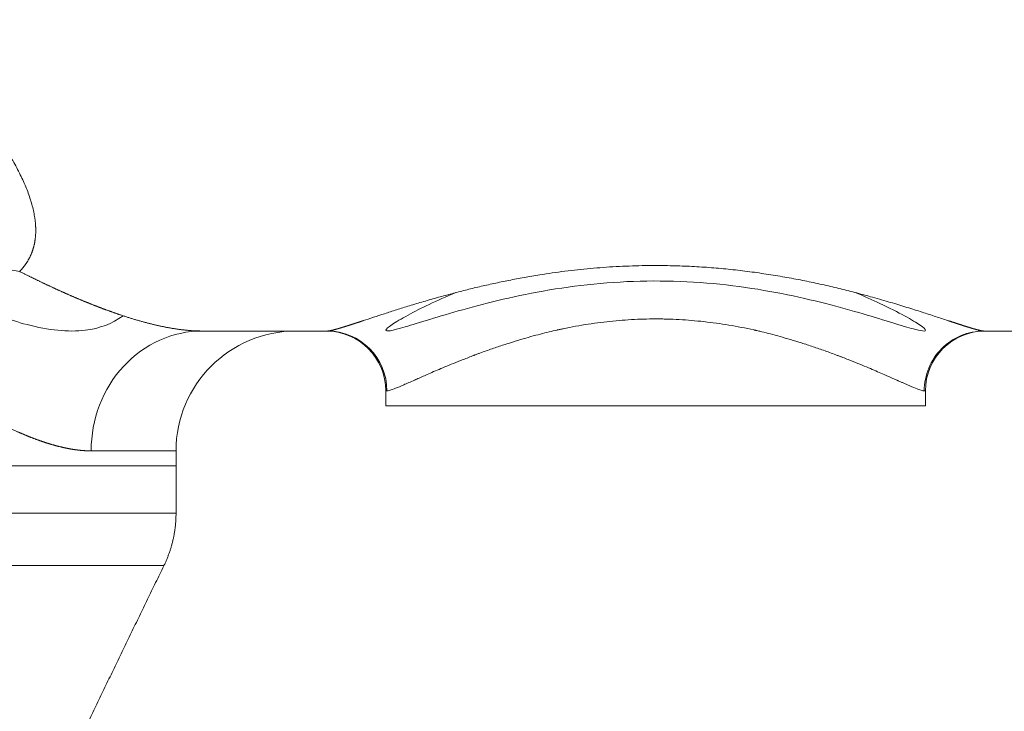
# Model space of a CAD drawing. Header units: millimetres. Extents: x 176 to 9387, y -11044 to -3322.
# Tile 172 of 256: x 8384 to 8450, y -10397 to -10351. Entities that reach past the tile are written whole.
import ezdxf

# ---------------------------------------------------------------- set-up
doc = ezdxf.new("R2010")
doc.units = ezdxf.units.MM
doc.header["$LTSCALE"] = 0.3175
doc.layers.add('1轮廓实线层', color=7, linetype='Continuous', lineweight=18)

msp = doc.modelspace()

# ---------------------------------------------------------------- linework, layer by layer
at = {"layer": '1轮廓实线层'}
for p, q in [((8404.9474, -10371.87988), (8396.60273, -10371.87988)), ((8396.60342, -10371.87988), (8404.94759, -10371.87988)), ((8448.76459, -10371.87988), (8455.35631, -10371.87988)), ((8455.35631, -10371.87988), (8448.76521, -10371.87988)), ((8408.93084, -10375.87988), (8408.85631, -10375.87988)), ((8408.85631, -10375.87988), (8408.85631, -10376.87988)), ((8444.85631, -10375.87988), (8444.78177, -10375.87988)), ((8444.85631, -10375.87988), (8444.85631, -10376.87988)), ((8444.85631, -10376.87988), (8408.85631, -10376.87988)), ((8394.85631, -10379.87988), (8389.19131, -10379.87988)), ((8394.85631, -10380.87988), (8394.85631, -10379.87988)), ((8394.85631, -10380.87988), (8377.2314, -10380.87988)), ((8394.85631, -10384.03331), (8394.85631, -10380.87988))]:
    msp.add_line(p, q, dxfattribs=at)
for centre, radius, start, end in [((8402.85631, -10379.87988), 8, 90, 180), ((8404.85631, -10375.87988), 4, 0, 90), ((8448.85631, -10375.87988), 4, 90, 180)]:
    msp.add_arc(centre, radius, start, end, dxfattribs=at)
for centre, major_axis, ratio, start_param, end_param in [((8396.60273, -10379.87988), (0, 8), 0.92642857, 0, 1.57079633), ((8404.9474, -10375.87988), (0, -4), 0.9958592, 1.57079633, 3.14159265), ((8448.76521, -10375.87988), (0, -4), 0.9958592, 3.14159265, 4.71238898)]:
    msp.add_ellipse(centre, major_axis=major_axis, ratio=ratio, start_param=start_param, end_param=end_param, dxfattribs=at)
for points, knots in [([(8374.85964, -10351.10192), (8374.87827, -10351.11354), (8374.91556, -10351.13681), (8374.97135, -10351.17192), (8375.02709, -10351.20721), (8375.08275, -10351.2427), (8375.13836, -10351.27839), (8375.19389, -10351.31427), (8375.24936, -10351.35034), (8375.30477, -10351.38661), (8375.36011, -10351.42307), (8375.41538, -10351.45972), (8375.47059, -10351.49657), (8375.52574, -10351.5336), (8375.58081, -10351.57083), (8375.63583, -10351.60825), (8375.69077, -10351.64585), (8375.74565, -10351.68365), (8375.80047, -10351.72164), (8375.85522, -10351.75982), (8375.9099, -10351.79818), (8375.96452, -10351.83673), (8376.01908, -10351.87547), (8376.07357, -10351.9144), (8376.12799, -10351.95352), (8376.18235, -10351.99282), (8376.23664, -10352.0323), (8376.29086, -10352.07197), (8376.34502, -10352.11183), (8376.39912, -10352.15187), (8376.45315, -10352.19209), (8376.50711, -10352.2325), (8376.56101, -10352.27309), (8376.61484, -10352.31386), (8376.66861, -10352.35482), (8376.72231, -10352.39596), (8376.77595, -10352.43727), (8376.82952, -10352.47877), (8376.88302, -10352.52045), (8376.93646, -10352.5623), (8376.98984, -10352.60434), (8377.04315, -10352.64655), (8377.09639, -10352.68894), (8377.14957, -10352.73151), (8377.20268, -10352.77425), (8377.25573, -10352.81717), (8377.30871, -10352.86027), (8377.36162, -10352.90354), (8377.41447, -10352.94699), (8377.46726, -10352.99061), (8377.51998, -10353.0344), (8377.57263, -10353.07836), (8377.62522, -10353.1225), (8377.67774, -10353.16681), (8377.7302, -10353.21129), (8377.78259, -10353.25594), (8377.83492, -10353.30076), (8377.88718, -10353.34575), (8377.93937, -10353.3909), (8377.9915, -10353.43623), (8378.04356, -10353.48172), (8378.09556, -10353.52738), (8378.1475, -10353.57321), (8378.19936, -10353.6192), (8378.25116, -10353.66535), (8378.3029, -10353.71167), (8378.35457, -10353.75815), (8378.40618, -10353.8048), (8378.45772, -10353.85161), (8378.50919, -10353.89858), (8378.5606, -10353.94571), (8378.61194, -10353.993), (8378.66322, -10354.04045), (8378.71443, -10354.08806), (8378.76558, -10354.13583), (8378.81666, -10354.18375), (8378.86768, -10354.23183), (8378.91863, -10354.28007), (8378.96951, -10354.32847), (8379.02033, -10354.37701), (8379.07108, -10354.42572), (8379.12177, -10354.47457), (8379.17239, -10354.52358), (8379.22295, -10354.57274), (8379.27344, -10354.62205), (8379.32387, -10354.67151), (8379.37423, -10354.72112), (8379.42452, -10354.77089), (8379.47475, -10354.82079), (8379.52491, -10354.87085), (8379.57501, -10354.92105), (8379.62505, -10354.9714), (8379.67501, -10355.02189), (8379.72491, -10355.07253), (8379.77475, -10355.12331), (8379.82452, -10355.17424), (8379.87423, -10355.2253), (8380.15584, -10355.5158), (8380.65353, -10356.04662), (8381.33391, -10356.82112), (8381.96807, -10357.59386), (8382.55598, -10358.36354), (8383.09759, -10359.12878), (8383.53643, -10359.80141), (8383.88684, -10360.37938), (8384.16076, -10360.86246), (8384.40924, -10361.33467), (8384.63225, -10361.79599), (8384.82979, -10362.2464), (8385.00187, -10362.68589), (8385.14848, -10363.11447), (8385.26961, -10363.53212), (8385.36526, -10363.93885), (8385.41622, -10364.2263), (8385.44095, -10364.40095), (8385.44962, -10364.46709), (8385.45752, -10364.53282), (8385.46467, -10364.59815), (8385.47105, -10364.66307), (8385.47668, -10364.72758), (8385.48154, -10364.79169), (8385.48565, -10364.8554), (8385.489, -10364.91871), (8385.49158, -10364.98162), (8385.49341, -10365.04413), (8385.49447, -10365.10624), (8385.49478, -10365.16796), (8385.49433, -10365.22928), (8385.49311, -10365.29021), (8385.49114, -10365.35075), (8385.48841, -10365.41089), (8385.48491, -10365.47065), (8385.48066, -10365.53002), (8385.47565, -10365.589), (8385.46988, -10365.6476), (8385.46334, -10365.70581), (8385.45605, -10365.76364), (8385.448, -10365.82108), (8385.43919, -10365.87815), (8385.42961, -10365.93483), (8385.41928, -10365.99114), (8385.40819, -10366.04707), (8385.39634, -10366.10263), (8385.38373, -10366.15781), (8385.37036, -10366.21262), (8385.35622, -10366.26706), (8385.34133, -10366.32113), (8385.32568, -10366.37483), (8385.30927, -10366.42816), (8385.2921, -10366.48113), (8385.27417, -10366.53373), (8385.25548, -10366.58597), (8385.23603, -10366.63784), (8385.21582, -10366.68936), (8385.19485, -10366.74052), (8385.17312, -10366.79131), (8385.15063, -10366.84175), (8385.12738, -10366.89184), (8385.10337, -10366.94157), (8385.0786, -10366.99095), (8385.05307, -10367.03998), (8385.02678, -10367.08866), (8384.99973, -10367.13699), (8384.97192, -10367.18497), (8384.94335, -10367.23261), (8384.91402, -10367.27991), (8384.88394, -10367.32686), (8384.85309, -10367.37346), (8384.82148, -10367.41973), (8384.78911, -10367.46566), (8384.75598, -10367.51125), (8384.72209, -10367.55651), (8384.68745, -10367.60143), (8384.65204, -10367.64602), (8384.61587, -10367.69028), (8384.57894, -10367.7342), (8384.54126, -10367.7778), (8384.5028, -10367.82106), (8384.46363, -10367.86403), (8384.43689, -10367.89238), (8384.42352, -10367.90656)], [0, 0, 0, 0, 0.00241378, 0.0048307, 0.00725079, 0.00967408, 0.0121006, 0.01453038, 0.01696344, 0.01939982, 0.02183954, 0.02428262, 0.02672911, 0.02917902, 0.03163238, 0.03408923, 0.03654958, 0.03901347, 0.04148092, 0.04395196, 0.04642662, 0.04890492, 0.05138689, 0.05387256, 0.05636195, 0.05885509, 0.06135201, 0.06385273, 0.06635728, 0.06886569, 0.07137797, 0.07389416, 0.07641428, 0.07893836, 0.08146642, 0.08399849, 0.08653459, 0.08907475, 0.09161899, 0.09416734, 0.09671982, 0.09927646, 0.10183727, 0.1044023, 0.10697155, 0.10954505, 0.11212283, 0.11470491, 0.11729132, 0.11988207, 0.1224772, 0.12507672, 0.12768065, 0.13028903, 0.13290187, 0.1355192, 0.13814104, 0.14076741, 0.14339833, 0.14603384, 0.14867394, 0.15131866, 0.15396802, 0.15662205, 0.15928077, 0.16194419, 0.16461235, 0.16728525, 0.16996293, 0.17264541, 0.17533269, 0.17802482, 0.1807218, 0.18342366, 0.18613042, 0.1888421, 0.19155871, 0.19428029, 0.19700684, 0.1997384, 0.20247498, 0.20521659, 0.20796327, 0.21071502, 0.21347188, 0.21623385, 0.21900096, 0.22177323, 0.22455067, 0.22733331, 0.23012116, 0.23291424, 0.23571258, 0.23851618, 0.24132508, 0.24413928, 0.2469588, 0.24978367, 0.29221723, 0.33418807, 0.37576348, 0.41701265, 0.45800645, 0.49881706, 0.52552006, 0.55177899, 0.57761777, 0.60306147, 0.62813639, 0.65286995, 0.67729078, 0.70142857, 0.72531411, 0.74897914, 0.75300661, 0.75702321, 0.7610291, 0.76502445, 0.76900942, 0.7729842, 0.77694896, 0.78090386, 0.78484909, 0.78878483, 0.79271125, 0.79662853, 0.80053686, 0.80443641, 0.80832738, 0.81220994, 0.81608428, 0.81995059, 0.82380906, 0.82765987, 0.83150323, 0.83533932, 0.83916832, 0.84299045, 0.84680589, 0.85061484, 0.8544175, 0.85821406, 0.86200472, 0.86578969, 0.86956916, 0.87334334, 0.87711243, 0.88087663, 0.88463615, 0.88839119, 0.89214196, 0.89588866, 0.89963151, 0.90337071, 0.90710646, 0.91083898, 0.91456848, 0.91829517, 0.92201925, 0.92574095, 0.92946046, 0.933178, 0.93689379, 0.94060804, 0.94432095, 0.94803275, 0.95174364, 0.95545384, 0.95916356, 0.96287302, 0.96658243, 0.970292, 0.97400194, 0.97771248, 0.98142382, 0.98513617, 0.98884975, 0.99256478, 0.99628145, 1, 1, 1, 1]), ([(8384.42352, -10367.90656), (8384.44974, -10367.91983), (8384.50217, -10367.94635), (8384.58063, -10367.98591), (8384.65892, -10368.02527), (8384.737, -10368.06442), (8384.8149, -10368.10336), (8384.8926, -10368.1421), (8384.97011, -10368.18062), (8385.04743, -10368.21894), (8385.12456, -10368.25705), (8385.20149, -10368.29496), (8385.27824, -10368.33265), (8385.35479, -10368.37014), (8385.43114, -10368.40743), (8385.50731, -10368.4445), (8385.58328, -10368.48137), (8385.65906, -10368.51803), (8385.73465, -10368.55448), (8385.81005, -10368.59073), (8385.88525, -10368.62677), (8385.96027, -10368.6626), (8386.03509, -10368.69823), (8386.10971, -10368.73365), (8386.18415, -10368.76886), (8386.25839, -10368.80387), (8386.33244, -10368.83867), (8386.4063, -10368.87327), (8386.47997, -10368.90765), (8386.55344, -10368.94184), (8386.62673, -10368.97581), (8386.69982, -10369.00958), (8386.77271, -10369.04315), (8386.84542, -10369.07651), (8386.91793, -10369.10966), (8386.99025, -10369.14261), (8387.06238, -10369.17535), (8387.13432, -10369.20789), (8387.20606, -10369.24022), (8387.27761, -10369.27235), (8387.34897, -10369.30427), (8387.42014, -10369.33599), (8387.49112, -10369.3675), (8387.5619, -10369.39881), (8387.63249, -10369.42991), (8387.70289, -10369.46081), (8387.77309, -10369.4915), (8387.84311, -10369.52199), (8387.91293, -10369.55228), (8387.98256, -10369.58236), (8388.052, -10369.61224), (8388.12124, -10369.64191), (8388.19029, -10369.67138), (8388.25916, -10369.70065), (8388.32782, -10369.72971), (8388.3963, -10369.75857), (8388.46458, -10369.78723), (8388.53268, -10369.81568), (8388.60058, -10369.84393), (8388.66828, -10369.87198), (8388.7358, -10369.89983), (8388.80312, -10369.92747), (8388.87025, -10369.95491), (8388.93719, -10369.98215), (8389.00393, -10370.00918), (8389.07049, -10370.03602), (8389.13685, -10370.06265), (8389.20302, -10370.08908), (8389.269, -10370.11531), (8389.33478, -10370.14134), (8389.40037, -10370.16716), (8389.46577, -10370.19279), (8389.53098, -10370.21821), (8389.596, -10370.24344), (8389.66082, -10370.26846), (8389.72545, -10370.29328), (8389.78989, -10370.3179), (8389.85414, -10370.34232), (8389.91819, -10370.36654), (8389.98206, -10370.39056), (8390.04573, -10370.41438), (8390.10921, -10370.438), (8390.17249, -10370.46143), (8390.23558, -10370.48465), (8390.29849, -10370.50767), (8390.36119, -10370.53049), (8390.42371, -10370.55312), (8390.48604, -10370.57555), (8390.54817, -10370.59777), (8390.61011, -10370.6198), (8390.67186, -10370.64163), (8390.73341, -10370.66327), (8390.79478, -10370.6847), (8390.85595, -10370.70594), (8390.91693, -10370.72698), (8390.97771, -10370.74782), (8391.03831, -10370.76846), (8391.1157, -10370.79466), (8391.20971, -10370.8262), (8391.32014, -10370.86278), (8391.43001, -10370.89873), (8391.53931, -10370.93403), (8391.64805, -10370.96869), (8391.75622, -10371.00271), (8391.86382, -10371.03609), (8391.97086, -10371.06882), (8392.07734, -10371.10091), (8392.18325, -10371.13235), (8392.2886, -10371.16315), (8392.39338, -10371.19331), (8392.4976, -10371.22282), (8392.60125, -10371.25168), (8392.70434, -10371.2799), (8392.80686, -10371.30747), (8392.90882, -10371.3344), (8393.01021, -10371.36068), (8393.11104, -10371.38631), (8393.21131, -10371.4113), (8393.311, -10371.43564), (8393.41014, -10371.45933), (8393.50871, -10371.48237), (8393.60671, -10371.50476), (8393.70415, -10371.52651), (8393.80102, -10371.54761), (8393.89733, -10371.56806), (8393.99308, -10371.58786), (8394.08826, -10371.60702), (8394.18287, -10371.62552), (8394.27692, -10371.64338), (8394.37041, -10371.66058), (8394.46333, -10371.67714), (8394.55569, -10371.69305), (8394.64748, -10371.70831), (8394.7387, -10371.72291), (8394.82936, -10371.73687), (8394.91946, -10371.75018), (8395.00899, -10371.76284), (8395.09796, -10371.77485), (8395.18636, -10371.78621), (8395.2742, -10371.79693), (8395.36147, -10371.80699), (8395.44818, -10371.8164), (8395.53432, -10371.82516), (8395.6199, -10371.83327), (8395.70491, -10371.84074), (8395.78936, -10371.84755), (8395.87324, -10371.85371), (8395.95656, -10371.85923), (8396.03931, -10371.8641), (8396.1215, -10371.86831), (8396.20312, -10371.87188), (8396.28418, -10371.8748), (8396.36468, -10371.87707), (8396.4446, -10371.87868), (8396.52399, -10371.87969), (8396.5765, -10371.87982), (8396.60273, -10371.87988)], [0, 0, 0, 0, 0.00555012, 0.01109302, 0.01662871, 0.0221572, 0.02767849, 0.0331926, 0.03869951, 0.04419924, 0.0496918, 0.05517719, 0.06065541, 0.06612647, 0.07159038, 0.07704714, 0.08249676, 0.08793924, 0.09337459, 0.09880281, 0.10422392, 0.10963791, 0.11504479, 0.12044457, 0.12583725, 0.13122285, 0.13660135, 0.14197278, 0.14733713, 0.15269442, 0.15804465, 0.16338782, 0.16872394, 0.17405301, 0.17937505, 0.18469006, 0.18999804, 0.195299, 0.20059295, 0.2058799, 0.21115984, 0.21643278, 0.22169874, 0.22695772, 0.23220972, 0.23745475, 0.24269282, 0.24792393, 0.25314808, 0.2583653, 0.26357558, 0.26877892, 0.27397534, 0.27916485, 0.28434744, 0.28952312, 0.29469191, 0.2998538, 0.30500881, 0.31015694, 0.3152982, 0.32043259, 0.32556013, 0.33068081, 0.33579464, 0.34090164, 0.34600181, 0.35109515, 0.35618167, 0.36126139, 0.3663343, 0.37140041, 0.37645973, 0.38151227, 0.38655804, 0.39159703, 0.39662927, 0.40165475, 0.40667348, 0.41168548, 0.41669074, 0.42168927, 0.42668109, 0.43166619, 0.4366446, 0.4416163, 0.44658132, 0.45153966, 0.45649132, 0.46143632, 0.46637465, 0.47130634, 0.47623139, 0.48114979, 0.48606157, 0.49096673, 0.49586528, 0.50075722, 0.50977016, 0.51876789, 0.52775046, 0.53671793, 0.54567034, 0.55460774, 0.56353019, 0.57243773, 0.58133041, 0.59020828, 0.5990714, 0.60791982, 0.61675359, 0.62557276, 0.63437738, 0.64316751, 0.6519432, 0.6607045, 0.66945146, 0.67818415, 0.6869026, 0.69560688, 0.70429705, 0.71297315, 0.72163523, 0.73028337, 0.7389176, 0.747538, 0.7561446, 0.76473748, 0.77331667, 0.78188226, 0.79043428, 0.79897279, 0.80749787, 0.81600955, 0.8245079, 0.83299298, 0.84146485, 0.84992357, 0.85836919, 0.86680177, 0.87522138, 0.88362808, 0.89202192, 0.90040296, 0.90877128, 0.91712692, 0.92546995, 0.93380043, 0.94211842, 0.95042399, 0.95871719, 0.9669981, 0.97526677, 0.98352327, 0.99176766, 1, 1, 1, 1]), ([(8404.9474, -10371.87988), (8404.9496, -10371.87987), (8404.95399, -10371.87985), (8404.96086, -10371.87968), (8404.96795, -10371.87942), (8404.97528, -10371.87906), (8404.98283, -10371.87858), (8404.99061, -10371.87801), (8404.99863, -10371.87733), (8405.00687, -10371.87654), (8405.01535, -10371.87565), (8405.02405, -10371.87466), (8405.03299, -10371.87357), (8405.04215, -10371.87237), (8405.05155, -10371.87107), (8405.06117, -10371.86966), (8405.07103, -10371.86815), (8405.08112, -10371.86654), (8405.09143, -10371.86483), (8405.10198, -10371.86302), (8405.11276, -10371.8611), (8405.12376, -10371.85909), (8405.135, -10371.85697), (8405.14647, -10371.85475), (8405.15817, -10371.85242), (8405.1701, -10371.85), (8405.18226, -10371.84748), (8405.19464, -10371.84485), (8405.20726, -10371.84213), (8405.22011, -10371.83931), (8405.23319, -10371.83638), (8405.2465, -10371.83336), (8405.26004, -10371.83023), (8405.27381, -10371.82701), (8405.28781, -10371.82369), (8405.30205, -10371.82027), (8405.31651, -10371.81675), (8405.3312, -10371.81313), (8405.34612, -10371.80941), (8405.36127, -10371.80559), (8405.37665, -10371.80168), (8405.39227, -10371.79767), (8405.40811, -10371.79356), (8405.42418, -10371.78935), (8405.44049, -10371.78505), (8405.45702, -10371.78065), (8405.47378, -10371.77615), (8405.49078, -10371.77156), (8405.508, -10371.76686), (8405.52546, -10371.76208), (8405.54314, -10371.75719), (8405.56106, -10371.75221), (8405.5792, -10371.74714), (8405.59758, -10371.74197), (8405.61618, -10371.7367), (8405.63502, -10371.73134), (8405.65409, -10371.72588), (8405.67338, -10371.72033), (8405.69291, -10371.71469), (8405.71267, -10371.70895), (8405.73265, -10371.70312), (8405.75287, -10371.69719), (8405.77332, -10371.69117), (8405.794, -10371.68505), (8405.81491, -10371.67884), (8405.83604, -10371.67254), (8405.85741, -10371.66615), (8405.87901, -10371.65966), (8405.90084, -10371.65308), (8405.9229, -10371.64641), (8405.94519, -10371.63964), (8405.96771, -10371.63278), (8405.99046, -10371.62584), (8406.01344, -10371.6188), (8406.03665, -10371.61166), (8406.06009, -10371.60444), (8406.08376, -10371.59713), (8406.10767, -10371.58972), (8406.1318, -10371.58223), (8406.15616, -10371.57464), (8406.18075, -10371.56697), (8406.20558, -10371.5592), (8406.23063, -10371.55134), (8406.25591, -10371.5434), (8406.28143, -10371.53536), (8406.30717, -10371.52724), (8406.33314, -10371.51903), (8406.35935, -10371.51072), (8406.38578, -10371.50233), (8406.41245, -10371.49385), (8406.43934, -10371.48529), (8406.46647, -10371.47663), (8406.49382, -10371.46789), (8406.52141, -10371.45906), (8406.54922, -10371.45014), (8406.57727, -10371.44113), (8406.60555, -10371.43204), (8406.63405, -10371.42286), (8406.66279, -10371.41359), (8406.69176, -10371.40424), (8406.72095, -10371.3948), (8406.75038, -10371.38527), (8406.78004, -10371.37566), (8406.80993, -10371.36596), (8406.84005, -10371.35618), (8406.87039, -10371.34631), (8406.90097, -10371.33636), (8406.93178, -10371.32632), (8406.96282, -10371.3162), (8406.99409, -10371.30599), (8407.02559, -10371.2957), (8407.05732, -10371.28533), (8407.08928, -10371.27487), (8407.12147, -10371.26432), (8407.15389, -10371.2537), (8407.18655, -10371.24299), (8407.21943, -10371.23219), (8407.25254, -10371.22132), (8407.28588, -10371.21036), (8407.31945, -10371.19932), (8407.55556, -10371.12162), (8408.01775, -10370.96856), (8408.75894, -10370.72459), (8409.5639, -10370.46485), (8410.43258, -10370.19307), (8411.36488, -10369.91273), (8412.16637, -10369.68297), (8412.80193, -10369.5076), (8413.24823, -10369.38737), (8413.70124, -10369.26855), (8414.16096, -10369.15144), (8414.62737, -10369.03631), (8415.10049, -10368.92344), (8415.58031, -10368.81308), (8416.06683, -10368.70549), (8416.56005, -10368.60089), (8417.05997, -10368.49952), (8417.56658, -10368.40159), (8418.0799, -10368.30729), (8418.59992, -10368.21684), (8419.22623, -10368.11403), (8419.95992, -10368.00301), (8420.80233, -10367.88948), (8421.64957, -10367.78977), (8422.50162, -10367.70443), (8423.35849, -10367.63391), (8424.22018, -10367.57858), (8425.08666, -10367.53872), (8425.95794, -10367.51455), (8426.97807, -10367.5048), (8428.14336, -10367.51994), (8429.44754, -10367.57274), (8430.74147, -10367.66063), (8432.02509, -10367.78259), (8433.29837, -10367.93712), (8434.55072, -10368.12082), (8435.7742, -10368.32897), (8436.96017, -10368.55775), (8438.10998, -10368.80484), (8439.2236, -10369.06728), (8440.30102, -10369.34177), (8441.41163, -10369.64354), (8442.53307, -10369.9659), (8443.63694, -10370.30063), (8444.64545, -10370.61991), (8445.55844, -10370.91789), (8446.12424, -10371.10514), (8446.41879, -10371.20214), (8446.47871, -10371.22187), (8446.53788, -10371.24133), (8446.59631, -10371.26052), (8446.654, -10371.27946), (8446.71094, -10371.29813), (8446.76714, -10371.31653), (8446.8226, -10371.33467), (8446.8773, -10371.35254), (8446.93127, -10371.37013), (8446.98449, -10371.38746), (8447.03697, -10371.40451), (8447.0887, -10371.42129), (8447.13969, -10371.43779), (8447.18993, -10371.45401), (8447.23943, -10371.46996), (8447.28818, -10371.48562), (8447.33619, -10371.501), (8447.38346, -10371.5161), (8447.42998, -10371.53092), (8447.47576, -10371.54545), (8447.52079, -10371.55969), (8447.56508, -10371.57364), (8447.60862, -10371.5873), (8447.65142, -10371.60067), (8447.69348, -10371.61375), (8447.73479, -10371.62653), (8447.77536, -10371.63901), (8447.81518, -10371.6512), (8447.85426, -10371.66309), (8447.89259, -10371.67468), (8447.93018, -10371.68597), (8447.96703, -10371.69695), (8448.00313, -10371.70763), (8448.03848, -10371.718), (8448.0731, -10371.72807), (8448.10696, -10371.73782), (8448.14009, -10371.74727), (8448.17247, -10371.7564), (8448.2041, -10371.76522), (8448.23499, -10371.77373), (8448.26514, -10371.78192), (8448.29454, -10371.78979), (8448.3232, -10371.79735), (8448.35111, -10371.80458), (8448.37828, -10371.81149), (8448.4047, -10371.81808), (8448.43038, -10371.82434), (8448.45532, -10371.83028), (8448.47951, -10371.83589), (8448.50296, -10371.84117), (8448.52566, -10371.84612), (8448.54762, -10371.85074), (8448.56883, -10371.85502), (8448.5893, -10371.85897), (8448.60902, -10371.86259), (8448.62801, -10371.86587), (8448.64624, -10371.8688), (8448.66373, -10371.8714), (8448.68048, -10371.87366), (8448.69648, -10371.87557), (8448.71174, -10371.87714), (8448.72626, -10371.87836), (8448.74002, -10371.87923), (8448.75309, -10371.87978), (8448.76117, -10371.87985), (8448.76521, -10371.87988)], [0, 0, 0, 0, 0.00103353, 0.00206684, 0.00309992, 0.00413279, 0.00516548, 0.00619798, 0.00723031, 0.0082625, 0.00929454, 0.01032645, 0.01135826, 0.01238996, 0.01342157, 0.01445311, 0.01548459, 0.01651602, 0.01754742, 0.0185788, 0.01961017, 0.02064154, 0.02167294, 0.02270436, 0.02373584, 0.02476737, 0.02579897, 0.02683066, 0.02786245, 0.02889434, 0.02992637, 0.03095853, 0.03199084, 0.03302332, 0.03405598, 0.03508883, 0.03612188, 0.03715515, 0.03818865, 0.03922239, 0.0402564, 0.04129067, 0.04232523, 0.04336008, 0.04439524, 0.04543073, 0.04646655, 0.04750272, 0.04853925, 0.04957616, 0.05061346, 0.05165116, 0.05268927, 0.05372781, 0.05476679, 0.05580623, 0.05684613, 0.05788651, 0.05892738, 0.05996876, 0.06101066, 0.06205308, 0.06309605, 0.06413958, 0.06518368, 0.06622836, 0.06727364, 0.06831952, 0.06936602, 0.07041316, 0.07146094, 0.07250938, 0.07355849, 0.07460829, 0.07565878, 0.07670999, 0.07776191, 0.07881457, 0.07986797, 0.08092213, 0.08197707, 0.08303278, 0.0840893, 0.08514662, 0.08620477, 0.08726374, 0.08832356, 0.08938424, 0.09044579, 0.09150823, 0.09257155, 0.09363578, 0.09470093, 0.09576702, 0.09683404, 0.09790202, 0.09897096, 0.10004088, 0.1011118, 0.10218371, 0.10325664, 0.10433059, 0.10540558, 0.10648162, 0.10755873, 0.1086369, 0.10971616, 0.11079651, 0.11187797, 0.11296055, 0.11404426, 0.11512911, 0.11621512, 0.11730228, 0.11839063, 0.11948016, 0.12057089, 0.12166283, 0.12275599, 0.12385038, 0.12494601, 0.14571451, 0.16640475, 0.18709212, 0.20785202, 0.22875908, 0.24988637, 0.25890789, 0.26789273, 0.27684606, 0.2857731, 0.29467911, 0.3035694, 0.31244931, 0.32132417, 0.33019935, 0.33908022, 0.34797212, 0.35688037, 0.36581029, 0.37476712, 0.38883957, 0.40280998, 0.41669992, 0.43053135, 0.4443265, 0.45810776, 0.47189763, 0.48571852, 0.49959272, 0.52039134, 0.54110159, 0.56179951, 0.58256128, 0.60346238, 0.62457681, 0.64544925, 0.66622094, 0.68696, 0.70773493, 0.72861382, 0.7496638, 0.77516888, 0.80028243, 0.82512982, 0.84984045, 0.87454589, 0.87651163, 0.87847383, 0.88043255, 0.88238787, 0.88433986, 0.88628858, 0.88823409, 0.89017648, 0.89211582, 0.89405216, 0.89598559, 0.89791617, 0.89984397, 0.90176907, 0.90369154, 0.90561145, 0.90752887, 0.90944388, 0.91135655, 0.91326695, 0.91517515, 0.91708123, 0.91898526, 0.92088733, 0.92278749, 0.92468583, 0.92658242, 0.92847734, 0.93037066, 0.93226245, 0.9341528, 0.93604178, 0.93792946, 0.93981593, 0.94170125, 0.94358551, 0.94546877, 0.94735113, 0.94923265, 0.95111341, 0.95299348, 0.95487296, 0.9567519, 0.9586304, 0.96050852, 0.96238635, 0.96426396, 0.96614143, 0.96801883, 0.96989625, 0.97177376, 0.97365144, 0.97552937, 0.97740762, 0.97928627, 0.9811654, 0.98304509, 0.98492541, 0.98680644, 0.98868826, 0.99057094, 0.99245457, 0.99433921, 0.99622494, 0.99811185, 1, 1, 1, 1]), ([(8440.17836, -10369.31054), (8440.77934, -10369.55969), (8441.32671, -10369.8039), (8442.46238, -10370.33841), (8443.02096, -10370.62437), (8443.92196, -10371.1192), (8444.2652, -10371.32785), (8444.73299, -10371.65299), (8444.85631, -10371.76949), (8444.85631, -10371.8902), (8444.7364, -10371.89499), (8444.26627, -10371.80414), (8443.90949, -10371.70633), (8442.53029, -10371.29503), (8441.1763, -10370.85589), (8437.85451, -10369.93473), (8435.8561, -10369.44897), (8432.58895, -10368.92203), (8431.43114, -10368.77669), (8429.09754, -10368.58504), (8427.91634, -10368.53676), (8425.52424, -10368.54465), (8424.31902, -10368.60235), (8421.99756, -10368.809), (8420.85753, -10368.95922), (8418.67497, -10369.32431), (8417.64774, -10369.53561), (8415.71241, -10369.98549), (8414.801, -10370.22549), (8412.34922, -10370.9136), (8411.02728, -10371.3439), (8409.27073, -10371.8621), (8408.82073, -10371.95063), (8408.87752, -10371.74639), (8409.01763, -10371.62239), (8409.52097, -10371.28199), (8409.8821, -10371.06599), (8411.1457, -10370.38115), (8412.22406, -10369.85311), (8413.53473, -10369.31019)], [0, 0, 0, 0, 0.03300102, 0.03300102, 0.07561677, 0.07561677, 0.11823251, 0.11823251, 0.16084825, 0.16084825, 0.20346399, 0.20346399, 0.24607974, 0.24607974, 0.33131122, 0.33131122, 0.41654271, 0.41654271, 0.45915845, 0.45915845, 0.50177419, 0.50177419, 0.54438993, 0.54438993, 0.58700568, 0.58700568, 0.62962142, 0.62962142, 0.67223716, 0.67223716, 0.75746865, 0.75746865, 0.84270013, 0.84270013, 0.88531587, 0.88531587, 0.92793162, 0.92793162, 1, 1, 1, 1]), ([(8391.3267, -10370.86473), (8390.59988, -10371.39695), (8389.75496, -10371.71006), (8387.65768, -10371.96566), (8386.3436, -10371.8245), (8383.70534, -10371.13427), (8382.40384, -10370.652), (8381.02189, -10370.02638)], [0, 0, 0, 0, 0.313551, 0.313551, 0.68504774, 0.68504774, 1, 1, 1, 1]), ([(8444.78177, -10375.87988), (8444.73504, -10375.87988), (8444.66529, -10375.86478), (8444.47413, -10375.80438), (8444.35271, -10375.75907), (8444.05287, -10375.63827), (8443.87445, -10375.56276), (8443.56044, -10375.42685), (8443.44805, -10375.37778), (8443.26748, -10375.2985), (8443.17419, -10375.25744), (8443.06004, -10375.20707), (8443.00162, -10375.18126), (8442.97207, -10375.1682), (8442.95722, -10375.16163), (8442.94977, -10375.15834), (8442.94604, -10375.15669), (8442.94417, -10375.15587), (8442.94324, -10375.15545), (8442.94277, -10375.15525), (8442.94257, -10375.15516), (8442.94244, -10375.1551), (8442.94235, -10375.15506), (8442.75451, -10375.07201), (8442.53897, -10374.97533), (8442.16521, -10374.80986), (8442.0322, -10374.75129), (8441.74786, -10374.62734), (8441.59652, -10374.56195), (8441.27399, -10374.42435), (8441.10281, -10374.35214), (8440.73913, -10374.2009), (8440.54663, -10374.12187), (8440.13891, -10373.95699), (8439.9237, -10373.87114), (8439.58285, -10373.73724), (8439.40793, -10373.66902), (8439.19577, -10373.58718), (8439.08765, -10373.54571), (8439.03308, -10373.52483), (8439.00566, -10373.51436), (8438.99192, -10373.50911), (8438.98505, -10373.50648), (8438.9816, -10373.50517), (8438.97988, -10373.50452), (8438.97915, -10373.50423), (8438.97865, -10373.50405), (8438.97843, -10373.50396), (8438.70345, -10373.39905), (8438.43001, -10373.29851), (8437.88946, -10373.10596), (8437.62236, -10373.01395), (8437.0978, -10372.83847), (8436.84034, -10372.755), (8436.33789, -10372.5966), (8436.09288, -10372.52166), (8435.61771, -10372.38033), (8435.38753, -10372.31393), (8434.94397, -10372.18966), (8434.73058, -10372.1318), (8434.32222, -10372.02461), (8434.12724, -10371.97528), (8433.84956, -10371.90769), (8433.71441, -10371.8755), (8433.56339, -10371.84074), (8433.48956, -10371.82406), (8433.45307, -10371.81589), (8433.43492, -10371.81185), (8433.42588, -10371.80984), (8433.42137, -10371.80884), (8433.41911, -10371.80834), (8433.41798, -10371.80809), (8433.41742, -10371.80797), (8433.41714, -10371.80791), (8433.41702, -10371.80788), (8433.41695, -10371.80786), (8433.41691, -10371.80785), (8432.86143, -10371.68481), (8432.30341, -10371.57719), (8431.18918, -10371.39281), (8430.63296, -10371.31604), (8429.52848, -10371.19336), (8428.98022, -10371.14744), (8428.16775, -10371.10169), (8427.89857, -10371.0903), (8427.49772, -10371.079), (8427.29802, -10371.07479), (8427.0664, -10371.07241), (8426.95094, -10371.07186), (8426.90153, -10371.07175), (8426.86861, -10371.07172), (8426.8521, -10371.07171), (8426.31132, -10371.07207), (8425.77797, -10371.08779), (8424.69778, -10371.14996), (8424.15094, -10371.19641), (8423.04903, -10371.32005), (8422.49398, -10371.39724), (8421.65983, -10371.53607), (8421.38153, -10371.58619), (8420.96434, -10371.66713), (8420.75581, -10371.70904), (8420.51279, -10371.76046), (8420.39136, -10371.7868), (8420.33067, -10371.80013), (8420.30033, -10371.80683), (8420.28516, -10371.81019), (8420.27758, -10371.81187), (8420.27379, -10371.81272), (8420.27189, -10371.81314), (8420.27094, -10371.81335), (8420.27047, -10371.81345), (8420.27026, -10371.8135), (8420.27013, -10371.81353), (8420.27003, -10371.81355), (8420.10612, -10371.84999), (8419.93183, -10371.89068), (8419.56347, -10371.9806), (8419.3694, -10372.02982), (8418.96279, -10372.1368), (8418.75024, -10372.19456), (8418.3083, -10372.31861), (8418.0789, -10372.3849), (8417.6052, -10372.52601), (8417.36091, -10372.60084), (8416.8598, -10372.75901), (8416.60298, -10372.84237), (8416.07963, -10373.01761), (8415.8131, -10373.1095), (8415.40849, -10373.25373), (8415.27282, -10373.30288), (8415.06847, -10373.37819), (8414.96609, -10373.41625), (8414.84634, -10373.46135), (8414.78641, -10373.48407), (8414.75643, -10373.49548), (8414.74143, -10373.50119), (8414.73393, -10373.50405), (8414.73019, -10373.50549), (8414.72831, -10373.5062), (8414.72751, -10373.50651), (8414.72697, -10373.50671), (8414.72668, -10373.50682), (8414.47623, -10373.60243), (8414.23843, -10373.69457), (8413.78647, -10373.87213), (8413.57232, -10373.95754), (8413.16643, -10374.12163), (8412.97467, -10374.20031), (8412.6122, -10374.35094), (8412.44148, -10374.42289), (8412.11963, -10374.56006), (8411.96851, -10374.62528), (8411.6844, -10374.74898), (8411.41842, -10374.86595), (8411.18575, -10374.96946), (8411.02266, -10375.04204), (8410.94396, -10375.07707), (8410.8569, -10375.11572), (8410.81453, -10375.1345), (8410.79364, -10375.14375), (8410.78326, -10375.14834), (8410.77809, -10375.15063), (8410.7755, -10375.15177), (8410.77422, -10375.15234), (8410.77357, -10375.15262), (8410.77325, -10375.15277), (8410.77311, -10375.15283), (8410.77303, -10375.15286), (8410.77298, -10375.15288), (8410.49882, -10375.27407), (8410.25794, -10375.38009), (8409.83842, -10375.56183), (8409.65976, -10375.63756), (8409.35969, -10375.75872), (8409.23827, -10375.80415), (8409.04718, -10375.86473), (8408.97752, -10375.87988), (8408.93084, -10375.87988)], [0, 0, 0, 0, 0.03125, 0.03125, 0.0625, 0.0625, 0.09375, 0.09375, 0.109375, 0.109375, 0.1171875, 0.12109375, 0.12304687, 0.12402344, 0.12451172, 0.12475586, 0.12487793, 0.12493896, 0.12496948, 0.12498474, 0.12499237, 0.12499237, 0.125, 0.125, 0.15625, 0.15625, 0.171875, 0.171875, 0.1875, 0.1875, 0.203125, 0.203125, 0.21875, 0.21875, 0.234375, 0.234375, 0.2421875, 0.24609375, 0.24804687, 0.24902344, 0.24951172, 0.24975586, 0.24987793, 0.24993896, 0.24996948, 0.24998474, 0.24998474, 0.25, 0.25, 0.265625, 0.265625, 0.28125, 0.28125, 0.296875, 0.296875, 0.3125, 0.3125, 0.328125, 0.328125, 0.34375, 0.34375, 0.359375, 0.359375, 0.3671875, 0.37109375, 0.37304687, 0.37402344, 0.37451172, 0.37475586, 0.37487793, 0.37493896, 0.37496948, 0.37498474, 0.37499237, 0.37499618, 0.37499618, 0.375, 0.375, 0.40625, 0.40625, 0.4375, 0.4375, 0.46875, 0.46875, 0.484375, 0.484375, 0.4921875, 0.49609375, 0.49804687, 0.49902344, 0.49902344, 0.5, 0.5, 0.53125, 0.53125, 0.5625, 0.5625, 0.59375, 0.59375, 0.609375, 0.609375, 0.6171875, 0.62109375, 0.62304687, 0.62402344, 0.62451172, 0.62475586, 0.62487793, 0.62493896, 0.62496948, 0.62498474, 0.62499237, 0.62499619, 0.62499619, 0.625, 0.625, 0.640625, 0.640625, 0.65625, 0.65625, 0.671875, 0.671875, 0.6875, 0.6875, 0.703125, 0.703125, 0.71875, 0.71875, 0.734375, 0.734375, 0.7421875, 0.7421875, 0.74609375, 0.74804687, 0.74902344, 0.74951172, 0.74975586, 0.74987793, 0.74993896, 0.74996948, 0.74998474, 0.74998474, 0.75, 0.75, 0.765625, 0.765625, 0.78125, 0.78125, 0.796875, 0.796875, 0.8125, 0.8125, 0.828125, 0.828125, 0.84375, 0.859375, 0.859375, 0.8671875, 0.87109375, 0.87304687, 0.87402344, 0.87451172, 0.87475586, 0.87487793, 0.87493896, 0.87496948, 0.87498474, 0.87499237, 0.87499237, 0.875, 0.875, 0.90625, 0.90625, 0.9375, 0.9375, 0.96875, 0.96875, 1, 1, 1, 1]), ([(8389.19131, -10379.87988), (8389.1785, -10379.87986), (8389.15287, -10379.87981), (8389.11426, -10379.87946), (8389.07552, -10379.8789), (8389.03663, -10379.87811), (8388.9976, -10379.87709), (8388.95842, -10379.87585), (8388.91911, -10379.87438), (8388.87964, -10379.87269), (8388.84003, -10379.87077), (8388.80028, -10379.86862), (8388.76038, -10379.86625), (8388.72034, -10379.86366), (8388.68016, -10379.86083), (8388.63982, -10379.85778), (8388.59935, -10379.85451), (8388.55873, -10379.85101), (8388.51796, -10379.84728), (8388.47705, -10379.84333), (8388.43599, -10379.83915), (8388.39479, -10379.83475), (8388.35344, -10379.83012), (8388.31195, -10379.82526), (8388.27031, -10379.82018), (8388.22852, -10379.81488), (8388.18659, -10379.80934), (8388.14451, -10379.80358), (8388.10229, -10379.7976), (8388.05992, -10379.79139), (8388.0174, -10379.78495), (8387.97474, -10379.77829), (8387.93193, -10379.7714), (8387.88897, -10379.76429), (8387.84587, -10379.75695), (8387.80262, -10379.74938), (8387.75922, -10379.74159), (8387.71567, -10379.73358), (8387.67198, -10379.72533), (8387.62814, -10379.71686), (8387.58415, -10379.70817), (8387.54002, -10379.69925), (8387.49574, -10379.6901), (8387.45131, -10379.68073), (8387.40673, -10379.67113), (8387.36201, -10379.66131), (8387.31713, -10379.65126), (8387.27211, -10379.64098), (8387.22694, -10379.63048), (8387.18162, -10379.61976), (8387.13616, -10379.6088), (8387.09054, -10379.59762), (8387.04478, -10379.58622), (8386.99887, -10379.57459), (8386.9528, -10379.56273), (8386.90659, -10379.55065), (8386.86024, -10379.53834), (8386.81373, -10379.52581), (8386.76707, -10379.51305), (8386.72026, -10379.50006), (8386.67331, -10379.48685), (8386.6262, -10379.47342), (8386.57895, -10379.45975), (8386.53154, -10379.44586), (8386.48399, -10379.43175), (8386.43629, -10379.41741), (8386.38843, -10379.40284), (8386.34043, -10379.38805), (8386.29228, -10379.37303), (8386.24397, -10379.35779), (8386.19552, -10379.34232), (8386.14691, -10379.32662), (8386.09816, -10379.3107), (8386.04925, -10379.29456), (8386.0002, -10379.27818), (8385.95099, -10379.26158), (8385.90163, -10379.24476), (8385.85212, -10379.22771), (8385.80247, -10379.21043), (8385.75266, -10379.19293), (8385.70269, -10379.1752), (8385.65258, -10379.15725), (8385.60232, -10379.13907), (8385.5519, -10379.12067), (8385.50134, -10379.10203), (8385.45062, -10379.08318), (8385.39975, -10379.06409), (8385.34873, -10379.04479), (8385.29756, -10379.02525), (8385.24623, -10379.00549), (8385.19476, -10378.9855), (8385.14313, -10378.96529), (8385.09135, -10378.94485), (8385.03941, -10378.92419), (8384.98733, -10378.9033), (8384.93509, -10378.88219), (8384.8827, -10378.86084), (8384.83016, -10378.83928), (8384.77747, -10378.81748), (8384.72462, -10378.79547), (8384.67162, -10378.77322), (8384.61847, -10378.75075), (8384.56516, -10378.72806), (8384.51171, -10378.70513), (8384.45809, -10378.68199), (8384.40433, -10378.65861), (8384.35041, -10378.63501), (8384.29634, -10378.61119), (8384.22648, -10378.5802), (8384.14066, -10378.54178), (8384.03868, -10378.49557), (8383.93619, -10378.4486), (8383.83319, -10378.40084), (8383.72968, -10378.35232), (8383.62566, -10378.30301), (8383.52112, -10378.25294), (8383.41607, -10378.20209), (8383.31051, -10378.15046), (8383.20444, -10378.09806), (8383.09786, -10378.04488), (8382.99077, -10377.99093), (8382.88316, -10377.93621), (8382.77504, -10377.88071), (8382.66641, -10377.82443), (8382.55726, -10377.76739), (8382.44761, -10377.70956), (8382.33744, -10377.65096), (8382.22676, -10377.59159), (8382.11556, -10377.53144), (8382.00385, -10377.47052), (8381.89163, -10377.40882), (8381.7789, -10377.34635), (8381.66565, -10377.2831), (8381.55189, -10377.21908), (8381.43762, -10377.15429), (8381.32283, -10377.08871), (8381.20753, -10377.02237), (8381.09172, -10376.95525), (8380.9754, -10376.88735), (8380.85856, -10376.81868), (8380.74121, -10376.74924), (8380.62334, -10376.67902), (8380.50496, -10376.60803), (8380.38607, -10376.53626), (8380.26667, -10376.46372), (8380.14675, -10376.3904), (8380.02632, -10376.3163), (8379.90538, -10376.24144), (8379.78392, -10376.1658), (8379.66195, -10376.08938), (8379.53947, -10376.01219), (8379.41647, -10375.93422), (8379.29296, -10375.85548), (8379.16894, -10375.77596), (8379.04441, -10375.69567), (8378.91936, -10375.61461), (8378.79381, -10375.53277), (8378.66774, -10375.45015), (8378.54115, -10375.36677), (8378.41406, -10375.28259), (8378.28646, -10375.19769), (8378.20109, -10375.14051), (8378.15837, -10375.1119)], [0, 0, 0, 0, 0.00451016, 0.00902249, 0.01353702, 0.01805378, 0.02257277, 0.02709404, 0.03161759, 0.03614345, 0.04067164, 0.04520219, 0.04973511, 0.05427043, 0.05880816, 0.06334834, 0.06789098, 0.0724361, 0.07698373, 0.08153388, 0.08608658, 0.09064186, 0.09519972, 0.09976019, 0.10432331, 0.10888907, 0.11345751, 0.11802865, 0.12260251, 0.12717911, 0.13175847, 0.13634062, 0.14092556, 0.14551334, 0.15010396, 0.15469744, 0.15929381, 0.16389309, 0.1684953, 0.17310047, 0.1777086, 0.18231972, 0.18693386, 0.19155102, 0.19617125, 0.20079454, 0.20542093, 0.21005044, 0.21468308, 0.21931888, 0.22395786, 0.22860003, 0.23324542, 0.23789404, 0.24254592, 0.24720108, 0.25185954, 0.25652132, 0.26118643, 0.2658549, 0.27052675, 0.275202, 0.27988066, 0.28456276, 0.28924832, 0.29393735, 0.29862988, 0.30332593, 0.30802551, 0.31272864, 0.31743536, 0.32214566, 0.32685958, 0.33157713, 0.33629833, 0.34102321, 0.34575177, 0.35048405, 0.35522005, 0.3599598, 0.36470332, 0.36945063, 0.37420174, 0.37895667, 0.38371545, 0.38847809, 0.3932446, 0.39801502, 0.40278936, 0.40756763, 0.41234985, 0.41713605, 0.42192625, 0.42672045, 0.43151868, 0.43632096, 0.4411273, 0.44593773, 0.45075226, 0.45557091, 0.4603937, 0.46522064, 0.47005176, 0.47488707, 0.47972659, 0.48457034, 0.48941834, 0.4942706, 0.49912714, 0.50818997, 0.51726589, 0.526355, 0.53545741, 0.54457325, 0.55370262, 0.56284564, 0.57200241, 0.58117305, 0.59035767, 0.59955637, 0.60876927, 0.61799647, 0.62723808, 0.63649422, 0.64576498, 0.65505048, 0.66435082, 0.67366611, 0.68299644, 0.69234194, 0.70170269, 0.71107881, 0.72047039, 0.72987755, 0.73930037, 0.74873897, 0.75819345, 0.7676639, 0.77715043, 0.78665313, 0.7961721, 0.80570745, 0.81525927, 0.82482765, 0.83441271, 0.84401452, 0.85363319, 0.86326882, 0.87292149, 0.88259131, 0.89227836, 0.90198275, 0.91170456, 0.92144388, 0.93120081, 0.94097545, 0.95076787, 0.96057817, 0.97040645, 0.98025279, 0.99011727, 1, 1, 1, 1]), ([(8394.8563, -10384.03331), (8394.8563, -10384.03334), (8394.85629, -10384.03336), (8394.8561, -10384.03421), (8394.73796, -10384.03473), (8394.2733, -10384.03414), (8393.92677, -10384.03383), (8393.00644, -10384.03479), (8392.43265, -10384.03608), (8391.39772, -10384.03718), (8391.02316, -10384.03726), (8390.21672, -10384.03712), (8389.78715, -10384.03696), (8388.421, -10384.03679), (8387.40715, -10384.03725), (8385.1773, -10384.0392), (8383.9613, -10384.04046), (8381.32567, -10384.04054), (8379.90606, -10384.04012), (8378.00276, -10384.04062), (8377.61952, -10384.04077), (8377.23136, -10384.04096)], [0, 0, 0, 0, 0.00007747, 0.00007747, 0.13803489, 0.13803489, 0.27599231, 0.27599231, 0.41394973, 0.41394973, 0.48292844, 0.48292844, 0.55190715, 0.55190715, 0.68986457, 0.68986457, 0.82782199, 0.82782199, 0.96577941, 0.96577941, 1, 1, 1, 1]), ([(8394.04897, -10387.53553), (8394.04898, -10387.53552), (8394.04803, -10387.53543), (8394.02221, -10387.53534), (8393.92733, -10387.53516), (8393.85709, -10387.53507), (8393.57846, -10387.53481), (8393.02597, -10387.53445), (8391.89075, -10387.53401), (8391.0131, -10387.53374), (8390.38472, -10387.53356), (8390.04888, -10387.53347), (8388.26343, -10387.53303), (8386.49524, -10387.53268), (8383.89392, -10387.53223), (8383.3541, -10387.53214), (8382.23619, -10387.53197), (8380.50196, -10387.5317), (8378.60114, -10387.53143), (8377.26481, -10387.53126)], [0, 0, 0, 0, 0.00289045, 0.0652098, 0.0652098, 0.12752915, 0.12752915, 0.25216784, 0.37680653, 0.43912588, 0.43912588, 0.50144523, 0.50144523, 0.75072261, 0.75072261, 0.81304196, 0.81304196, 0.87536131, 1, 1, 1, 1])]:
    msp.add_open_spline(points, degree=3, knots=knots, dxfattribs=at)
for points, degree in [([(8384.42352, -10367.90656), (8382.41157, -10367.49216), (8380.18173, -10367.76053), (8378.29062, -10369.05312)], 3), ([(8394.04831, -10387.53689), (8394.85107, -10385.87706), (8394.85631, -10384.03331)], 2), ([(8385.4889, -10405.31423), (8389.75457, -10396.34416), (8394.10826, -10387.41384)], 2)]:
    msp.add_open_spline(points, degree=degree, dxfattribs=at)

doc.saveas('drawing.dxf')
